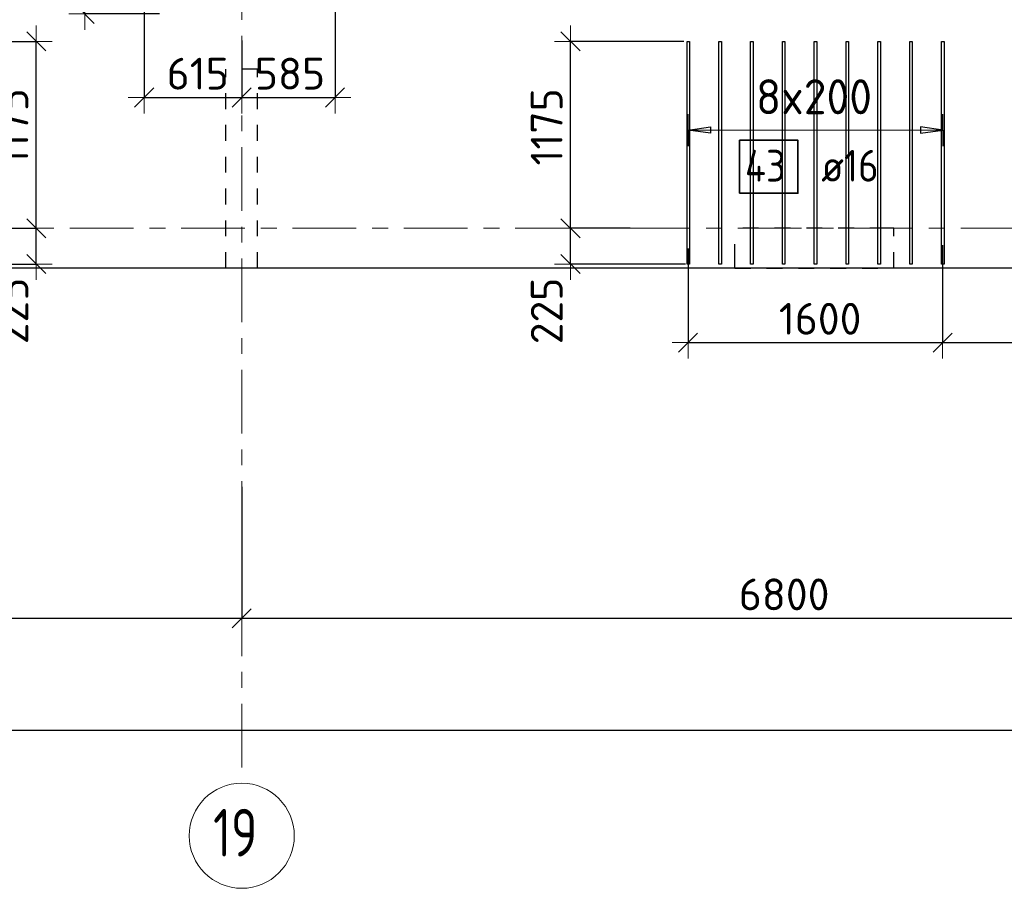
# Model space of a CAD drawing. Header units: metres. Extents: x -38 to 107, y -15 to 21.
# Tile 35 of 133: x 46.75 to 52.94, y -4.15 to 1.31. Entities that reach past the tile are written whole.
import ezdxf

# ---------------------------------------------------------------- set-up
doc = ezdxf.new("R2010")
doc.units = ezdxf.units.M
doc.header["$PDMODE"] = 65
for name, pattern in [('______11', [0.5, 0.4, -0.05, 0, -0.05]), ('______2', [0.0405, 0.03, -0.0105]), ('______5', [1.1, 0.8, -0.1, 0.1, -0.1])]:
    doc.linetypes.add(name, pattern=pattern)
for name, color, linetype, lineweight in [('XR$2$Осевая линия (1)', 7, '______5', 13), ('XR$2$Размерная линия (1)', 7, 'Continuous', 13), ('XR$4$Перекрытие (1)', 7, 'Continuous', 35), ('XR$4$Размерная линия (1)', 7, 'Continuous', 13)]:
    doc.layers.add(name, color=color, linetype=linetype, lineweight=lineweight)
doc.layers.add('XR$4$Арм.стержн.Доп. Арм. верхн.зоны У', color=7, linetype='Continuous', lineweight=35, true_color=0x739641)
doc.layers.add('XR$6$Стена_ бетон несущ.', color=7, linetype='Continuous', lineweight=70, true_color=0xb4b496)
doc.styles.add('ISOCPEUR', font='txt')
doc.dimstyles.new('DIMSTYLE_3', dxfattribs={"dimtxt": 0.2, "dimasz": 0.2, "dimexe": 0, "dimexo": 0, "dimgap": 0.1, "dimtad": 2, "dimdec": 0, "dimlfac": 1000, "dimrnd": 5, "dimzin": 12, "dimdsep": 46, "dimtxsty": 'ISOCPEUR', "dimblk1": 'ALL_ML_STRICH', "dimblk2": 'ALL_ML_STRICH', "dimsah": 1, "dimcen": 0, "dimclrd": 7, "dimclre": 256, "dimclrt": 7, "dimadec": 0, "dimazin": 0, "dimtfac": 1, "dimtdec": 0, "dimtix": 1, "dimtmove": 2, "dimatfit": 3, "dimfxl": 0, "dimtzin": 0, "dimlwd": 0, "dimlwe": -3, "dimarcsym": 0})
doc.dimstyles.new('DIMSTYLE_33', dxfattribs={"dimtxt": 0.2, "dimasz": 0.2, "dimexe": 0, "dimexo": 0, "dimgap": 0.1, "dimtad": 2, "dimdec": 0, "dimlfac": 1000, "dimrnd": 5, "dimzin": 12, "dimdsep": 46, "dimtxsty": 'ISOCPEUR', "dimblk1": 'ALL_ML_STRICH', "dimblk2": 'ALL_ML_STRICH', "dimsah": 1, "dimcen": 0, "dimclrd": 7, "dimclre": 256, "dimclrt": 7, "dimadec": 0, "dimazin": 0, "dimtfac": 1, "dimtdec": 0, "dimtix": 1, "dimtmove": 2, "dimatfit": 3, "dimfxl": 0, "dimtvp": 1.2, "dimtzin": 0, "dimlwd": 0, "dimlwe": -3, "dimarcsym": 0})

# ---------------------------------------------------------------- blocks, each defined once
blk = doc.blocks.new('ALL_ML_STRICH')
at = {"color": 0, "linetype": 'ByBlock', "lineweight": -2}
for p, q in [((0, -0.5), (0, 0.5)), ((-1, 0), (0.5, 0)), ((-0.3, -0.3), (0.3, 0.3))]:
    blk.add_line(p, q, dxfattribs=at)
blk = doc.blocks.new('*D12')
at = {"layer": 'DEFPOINTS', "color": 7, "linetype": 'Continuous', "lineweight": 13, "transparency": 33554687}
for p in [(0.5, -3.1033), (0.5, -3.1563), (61.6, -3.1401)]:
    blk.add_point(p, dxfattribs=at)
at = {"layer": 'XR$2$Размерная линия (1)', "color": 9, "linetype": 'Continuous', "lineweight": -2, "true_color": 0xc7c7c7, "transparency": 33554687}
for p, q in [((0.5, -3.1233), (0.5, -3.1563)), ((61.6, -3.1563), (61.6, -3.1563))]:
    blk.add_line(p, q, dxfattribs=at)
at = {"layer": 'XR$2$Размерная линия (1)', "color": 7, "linetype": 'Continuous', "lineweight": -2, "transparency": 33554687}
blk.add_line((0.5, -3.1563), (61.6, -3.1563), dxfattribs=at)
at = {"layer": 'XR$2$Размерная линия (1)', "color": 7, "linetype": 'Continuous', "lineweight": 13, "transparency": 33554687, "xscale": 0.2, "yscale": 0.2, "zscale": 0.2, "rotation": 180}
blk.add_blockref('ALL_ML_STRICH', (0.5, -3.1563), dxfattribs=at)
at = {"layer": 'XR$2$Размерная линия (1)', "color": 7, "linetype": 'Continuous', "lineweight": 13, "transparency": 33554687, "xscale": 0.2, "yscale": 0.2, "zscale": 0.2}
blk.add_blockref('ALL_ML_STRICH', (61.6, -3.1563), dxfattribs=at)
at = {"layer": 'XR$2$Размерная линия (1)', "color": 7, "linetype": 'Continuous', "lineweight": 13, "transparency": 33554687, "insert": (31.1, -3.0063), "char_height": 0.2, "width": 1, "attachment_point": 5, "style": 'ISOCPEUR'}
blk.add_mtext('\\A1;{61100}', dxfattribs=at)
blk = doc.blocks.new('*D23')
at = {"layer": 'DEFPOINTS', "color": 7, "linetype": 'Continuous', "lineweight": 13, "transparency": 33554687}
for p in [(41.45, -1.5748), (48.15, -1.6059), (41.45, -2.452)]:
    blk.add_point(p, dxfattribs=at)
at = {"layer": 'XR$2$Размерная линия (1)', "color": 9, "linetype": 'Continuous', "lineweight": -2, "true_color": 0xc7c7c7, "transparency": 33554687}
for p, q in [((41.45, -1.5948), (41.45, -2.452)), ((48.15, -1.6259), (48.15, -2.452))]:
    blk.add_line(p, q, dxfattribs=at)
at = {"layer": 'XR$2$Размерная линия (1)', "color": 7, "linetype": 'Continuous', "lineweight": -2, "transparency": 33554687}
blk.add_line((41.45, -2.452), (48.15, -2.452), dxfattribs=at)
at = {"layer": 'XR$2$Размерная линия (1)', "color": 7, "linetype": 'Continuous', "lineweight": 13, "transparency": 33554687, "xscale": 0.2, "yscale": 0.2, "zscale": 0.2, "rotation": 180}
blk.add_blockref('ALL_ML_STRICH', (41.45, -2.452), dxfattribs=at)
at = {"layer": 'XR$2$Размерная линия (1)', "color": 7, "linetype": 'Continuous', "lineweight": 13, "transparency": 33554687, "xscale": 0.2, "yscale": 0.2, "zscale": 0.2}
blk.add_blockref('ALL_ML_STRICH', (48.15, -2.452), dxfattribs=at)
at = {"layer": 'XR$2$Размерная линия (1)', "color": 7, "linetype": 'Continuous', "lineweight": 13, "transparency": 33554687, "insert": (44.81, -2.302), "char_height": 0.2, "width": 0.8, "attachment_point": 5, "style": 'ISOCPEUR'}
blk.add_mtext('\\A1;{6700}', dxfattribs=at)
blk = doc.blocks.new('*D24')
at = {"layer": 'DEFPOINTS', "color": 7, "linetype": 'Continuous', "lineweight": 13, "transparency": 33554687}
for p in [(54.95, -1.4027), (48.15, -1.6059), (48.15, -2.452)]:
    blk.add_point(p, dxfattribs=at)
at = {"layer": 'XR$2$Размерная линия (1)', "color": 9, "linetype": 'Continuous', "lineweight": -2, "true_color": 0xc7c7c7, "transparency": 33554687}
for p, q in [((54.95, -1.4227), (54.95, -2.452)), ((48.15, -1.6259), (48.15, -2.452))]:
    blk.add_line(p, q, dxfattribs=at)
at = {"layer": 'XR$2$Размерная линия (1)', "color": 7, "linetype": 'Continuous', "lineweight": -2, "transparency": 33554687}
blk.add_line((48.15, -2.452), (54.95, -2.452), dxfattribs=at)
at = {"layer": 'XR$2$Размерная линия (1)', "color": 7, "linetype": 'Continuous', "lineweight": 13, "transparency": 33554687, "xscale": 0.2, "yscale": 0.2, "zscale": 0.2, "rotation": 180}
blk.add_blockref('ALL_ML_STRICH', (48.15, -2.452), dxfattribs=at)
at = {"layer": 'XR$2$Размерная линия (1)', "color": 7, "linetype": 'Continuous', "lineweight": 13, "transparency": 33554687, "xscale": 0.2, "yscale": 0.2, "zscale": 0.2}
blk.add_blockref('ALL_ML_STRICH', (54.95, -2.452), dxfattribs=at)
at = {"layer": 'XR$2$Размерная линия (1)', "color": 7, "linetype": 'Continuous', "lineweight": 13, "transparency": 33554687, "insert": (51.56, -2.302), "char_height": 0.2, "width": 0.8, "attachment_point": 5, "style": 'ISOCPEUR'}
blk.add_mtext('\\A1;{6800}', dxfattribs=at)
blk = doc.blocks.new('*D494')
at = {"layer": 'DEFPOINTS', "color": 7, "linetype": 'Continuous', "lineweight": 13, "transparency": 33554687}
for p in [(50.9564, -0.1072), (52.5564, -0.0869), (50.9564, -0.7189)]:
    blk.add_point(p, dxfattribs=at)
at = {"layer": 'XR$4$Размерная линия (1)', "color": 9, "linetype": 'Continuous', "lineweight": -2, "true_color": 0xc7c7c7, "transparency": 33554687}
for p, q in [((52.5564, -0.1069), (52.5564, -0.7189)), ((50.9564, -0.1272), (50.9564, -0.7189))]:
    blk.add_line(p, q, dxfattribs=at)
at = {"layer": 'XR$4$Размерная линия (1)', "color": 7, "linetype": 'Continuous', "lineweight": -2, "transparency": 33554687}
blk.add_line((50.9564, -0.7189), (52.5564, -0.7189), dxfattribs=at)
at = {"layer": 'XR$4$Размерная линия (1)', "color": 7, "linetype": 'Continuous', "lineweight": 13, "transparency": 33554687, "xscale": 0.2, "yscale": 0.2, "zscale": 0.2, "rotation": 180}
blk.add_blockref('ALL_ML_STRICH', (50.9564, -0.7189), dxfattribs=at)
at = {"layer": 'XR$4$Размерная линия (1)', "color": 7, "linetype": 'Continuous', "lineweight": 13, "transparency": 33554687, "xscale": 0.2, "yscale": 0.2, "zscale": 0.2}
blk.add_blockref('ALL_ML_STRICH', (52.5564, -0.7189), dxfattribs=at)
at = {"layer": 'XR$4$Размерная линия (1)', "color": 7, "linetype": 'Continuous', "lineweight": 13, "transparency": 33554687, "insert": (51.7864, -0.5689), "char_height": 0.2, "width": 0.8, "attachment_point": 5, "style": 'ISOCPEUR'}
blk.add_mtext('\\A1;{1600}', dxfattribs=at)
blk = doc.blocks.new('*D495')
at = {"layer": 'DEFPOINTS', "color": 7, "linetype": 'Continuous', "lineweight": 13, "transparency": 33554687}
for p in [(52.5564, -0.0869), (54.95, -0.6276), (52.5564, -0.7189)]:
    blk.add_point(p, dxfattribs=at)
at = {"layer": 'XR$4$Размерная линия (1)', "color": 9, "linetype": 'Continuous', "lineweight": -2, "true_color": 0xc7c7c7, "transparency": 33554687}
for p, q in [((52.5564, -0.1069), (52.5564, -0.7189)), ((54.95, -0.6476), (54.95, -0.7189))]:
    blk.add_line(p, q, dxfattribs=at)
at = {"layer": 'XR$4$Размерная линия (1)', "color": 7, "linetype": 'Continuous', "lineweight": -2, "transparency": 33554687}
blk.add_line((52.5564, -0.7189), (54.95, -0.7189), dxfattribs=at)
at = {"layer": 'XR$4$Размерная линия (1)', "color": 7, "linetype": 'Continuous', "lineweight": 13, "transparency": 33554687, "xscale": 0.2, "yscale": 0.2, "zscale": 0.2, "rotation": 180}
blk.add_blockref('ALL_ML_STRICH', (52.5564, -0.7189), dxfattribs=at)
at = {"layer": 'XR$4$Размерная линия (1)', "color": 7, "linetype": 'Continuous', "lineweight": 13, "transparency": 33554687, "xscale": 0.2, "yscale": 0.2, "zscale": 0.2}
blk.add_blockref('ALL_ML_STRICH', (54.95, -0.7189), dxfattribs=at)
at = {"layer": 'XR$4$Размерная линия (1)', "color": 7, "linetype": 'Continuous', "lineweight": 13, "transparency": 33554687, "insert": (53.7632, -0.5689), "char_height": 0.2, "width": 0.8, "attachment_point": 5, "style": 'ISOCPEUR'}
blk.add_mtext('\\A1;{2395}', dxfattribs=at)
blk = doc.blocks.new('*D513')
at = {"layer": 'DEFPOINTS', "color": 7, "linetype": 'Continuous', "lineweight": 13, "transparency": 33554687}
for p in [(47.537, 1.3888), (48.15, 1.2006), (47.537, 0.8224)]:
    blk.add_point(p, dxfattribs=at)
at = {"layer": 'XR$4$Размерная линия (1)', "color": 9, "linetype": 'Continuous', "lineweight": -2, "true_color": 0xc7c7c7, "transparency": 33554687}
for p, q in [((47.537, 1.3688), (47.537, 0.8224)), ((48.15, 1.1806), (48.15, 0.8224))]:
    blk.add_line(p, q, dxfattribs=at)
at = {"layer": 'XR$4$Размерная линия (1)', "color": 7, "linetype": 'Continuous', "lineweight": -2, "transparency": 33554687}
blk.add_line((47.537, 0.8224), (48.15, 0.8224), dxfattribs=at)
at = {"layer": 'XR$4$Размерная линия (1)', "color": 7, "linetype": 'Continuous', "lineweight": 13, "transparency": 33554687, "xscale": 0.2, "yscale": 0.2, "zscale": 0.2, "rotation": 180}
blk.add_blockref('ALL_ML_STRICH', (47.537, 0.8224), dxfattribs=at)
at = {"layer": 'XR$4$Размерная линия (1)', "color": 7, "linetype": 'Continuous', "lineweight": 13, "transparency": 33554687, "xscale": 0.2, "yscale": 0.2, "zscale": 0.2}
blk.add_blockref('ALL_ML_STRICH', (48.15, 0.8224), dxfattribs=at)
at = {"layer": 'XR$4$Размерная линия (1)', "color": 7, "linetype": 'Continuous', "lineweight": 13, "transparency": 33554687, "insert": (47.8735, 0.9724), "char_height": 0.2, "width": 0.6, "attachment_point": 5, "style": 'ISOCPEUR'}
blk.add_mtext('\\A1;{615}', dxfattribs=at)
blk = doc.blocks.new('*D514')
at = {"layer": 'DEFPOINTS', "color": 7, "linetype": 'Continuous', "lineweight": 13, "transparency": 33554687}
for p in [(48.737, 1.4063), (48.15, 1.2006), (48.15, 0.8224)]:
    blk.add_point(p, dxfattribs=at)
at = {"layer": 'XR$4$Размерная линия (1)', "color": 9, "linetype": 'Continuous', "lineweight": -2, "true_color": 0xc7c7c7, "transparency": 33554687}
for p, q in [((48.737, 1.3863), (48.737, 0.8224)), ((48.15, 1.1806), (48.15, 0.8224))]:
    blk.add_line(p, q, dxfattribs=at)
at = {"layer": 'XR$4$Размерная линия (1)', "color": 7, "linetype": 'Continuous', "lineweight": -2, "transparency": 33554687}
blk.add_line((48.15, 0.8224), (48.737, 0.8224), dxfattribs=at)
at = {"layer": 'XR$4$Размерная линия (1)', "color": 7, "linetype": 'Continuous', "lineweight": 13, "transparency": 33554687, "xscale": 0.2, "yscale": 0.2, "zscale": 0.2, "rotation": 180}
blk.add_blockref('ALL_ML_STRICH', (48.15, 0.8224), dxfattribs=at)
at = {"layer": 'XR$4$Размерная линия (1)', "color": 7, "linetype": 'Continuous', "lineweight": 13, "transparency": 33554687, "xscale": 0.2, "yscale": 0.2, "zscale": 0.2}
blk.add_blockref('ALL_ML_STRICH', (48.737, 0.8224), dxfattribs=at)
at = {"layer": 'XR$4$Размерная линия (1)', "color": 7, "linetype": 'Continuous', "lineweight": 13, "transparency": 33554687, "insert": (48.4535, 0.9724), "char_height": 0.2, "width": 0.6, "attachment_point": 5, "style": 'ISOCPEUR'}
blk.add_mtext('\\A1;{585}', dxfattribs=at)
blk = doc.blocks.new('*D519')
at = {"layer": 'DEFPOINTS', "color": 7, "linetype": 'Continuous', "lineweight": 13, "transparency": 33554687}
for p in [(47.2934, 3.3), (47.1633, 1.3484), (47.6541, 1.3484)]:
    blk.add_point(p, dxfattribs=at)
at = {"layer": 'XR$4$Размерная линия (1)', "color": 9, "linetype": 'Continuous', "lineweight": -2, "true_color": 0xc7c7c7, "transparency": 33554687}
for p, q in [((47.2734, 3.3), (47.1633, 3.3)), ((47.6341, 1.3484), (47.1633, 1.3484))]:
    blk.add_line(p, q, dxfattribs=at)
at = {"layer": 'XR$4$Размерная линия (1)', "color": 7, "linetype": 'Continuous', "lineweight": -2, "transparency": 33554687}
blk.add_line((47.1633, 1.3484), (47.1633, 3.3), dxfattribs=at)
at = {"layer": 'XR$4$Размерная линия (1)', "color": 7, "linetype": 'Continuous', "lineweight": 13, "transparency": 33554687, "xscale": 0.2, "yscale": 0.2, "zscale": 0.2}
for p, rotation in [((47.1633, 3.3), 90), ((47.1633, 1.3484), 270)]:
    blk.add_blockref('ALL_ML_STRICH', p, dxfattribs=dict(at, rotation=rotation))
at = {"layer": 'XR$4$Размерная линия (1)', "color": 7, "linetype": 'Continuous', "lineweight": 13, "transparency": 33554687, "insert": (47.0133, 2.3542), "char_height": 0.2, "width": 0.8, "attachment_point": 5, "rotation": 90, "style": 'ISOCPEUR'}
blk.add_mtext('\\A1;{1950}', dxfattribs=at)
blk = doc.blocks.new('*D599')
at = {"layer": 'DEFPOINTS', "color": 7, "linetype": 'Continuous', "lineweight": 13, "transparency": 33554687}
for p in [(50.613, 0), (50.2172, -0.2248), (50.9602, -0.2248)]:
    blk.add_point(p, dxfattribs=at)
at = {"layer": 'XR$4$Размерная линия (1)', "color": 9, "linetype": 'Continuous', "lineweight": -2, "true_color": 0xc7c7c7, "transparency": 33554687}
for p, q in [((50.593, 0), (50.2172, 0)), ((50.9402, -0.2248), (50.2172, -0.2248))]:
    blk.add_line(p, q, dxfattribs=at)
at = {"layer": 'XR$4$Размерная линия (1)', "color": 7, "linetype": 'Continuous', "lineweight": -2, "transparency": 33554687}
blk.add_line((50.2172, -0.2248), (50.2172, 0), dxfattribs=at)
at = {"layer": 'XR$4$Размерная линия (1)', "color": 7, "linetype": 'Continuous', "lineweight": 13, "transparency": 33554687, "xscale": 0.2, "yscale": 0.2, "zscale": 0.2}
for p, rotation in [((50.2172, 0), 90), ((50.2172, -0.2248), 270)]:
    blk.add_blockref('ALL_ML_STRICH', p, dxfattribs=dict(at, rotation=rotation))
at = {"layer": 'XR$4$Размерная линия (1)', "color": 7, "linetype": 'Continuous', "lineweight": 13, "transparency": 33554687, "insert": (50.0676, -0.5197), "char_height": 0.2, "width": 0.6, "attachment_point": 5, "rotation": 90, "style": 'ISOCPEUR'}
blk.add_mtext('\\A1;{225}', dxfattribs=at)
blk = doc.blocks.new('*D600')
at = {"layer": 'DEFPOINTS', "color": 7, "linetype": 'Continuous', "lineweight": 13, "transparency": 33554687}
for p in [(50.9494, 1.1752), (50.2172, 0), (50.613, 0)]:
    blk.add_point(p, dxfattribs=at)
at = {"layer": 'XR$4$Размерная линия (1)', "color": 9, "linetype": 'Continuous', "lineweight": -2, "true_color": 0xc7c7c7, "transparency": 33554687}
for p, q in [((50.9294, 1.1752), (50.2172, 1.1752)), ((50.593, 0), (50.2172, 0))]:
    blk.add_line(p, q, dxfattribs=at)
at = {"layer": 'XR$4$Размерная линия (1)', "color": 7, "linetype": 'Continuous', "lineweight": -2, "transparency": 33554687}
blk.add_line((50.2172, 0), (50.2172, 1.1752), dxfattribs=at)
at = {"layer": 'XR$4$Размерная линия (1)', "color": 7, "linetype": 'Continuous', "lineweight": 13, "transparency": 33554687, "xscale": 0.2, "yscale": 0.2, "zscale": 0.2}
for p, rotation in [((50.2172, 1.1752), 90), ((50.2172, 0), 270)]:
    blk.add_blockref('ALL_ML_STRICH', p, dxfattribs=dict(at, rotation=rotation))
at = {"layer": 'XR$4$Размерная линия (1)', "color": 7, "linetype": 'Continuous', "lineweight": 13, "transparency": 33554687, "insert": (50.0672, 0.6376), "char_height": 0.2, "width": 0.8, "attachment_point": 5, "rotation": 90, "style": 'ISOCPEUR'}
blk.add_mtext('\\A1;{1175}', dxfattribs=at)
blk = doc.blocks.new('*D601')
at = {"layer": 'DEFPOINTS', "color": 7, "linetype": 'Continuous', "lineweight": 13, "transparency": 33554687}
for p in [(46.4626, 0), (46.1154, -0.2248), (46.8584, -0.2248)]:
    blk.add_point(p, dxfattribs=at)
at = {"layer": 'XR$4$Размерная линия (1)', "color": 9, "linetype": 'Continuous', "lineweight": -2, "true_color": 0xc7c7c7, "transparency": 33554687}
for p, q in [((46.4826, 0), (46.8584, 0)), ((46.1354, -0.2248), (46.8584, -0.2248))]:
    blk.add_line(p, q, dxfattribs=at)
at = {"layer": 'XR$4$Размерная линия (1)', "color": 7, "linetype": 'Continuous', "lineweight": -2, "transparency": 33554687}
blk.add_line((46.8584, -0.2248), (46.8584, 0), dxfattribs=at)
at = {"layer": 'XR$4$Размерная линия (1)', "color": 7, "linetype": 'Continuous', "lineweight": 13, "transparency": 33554687, "xscale": 0.2, "yscale": 0.2, "zscale": 0.2}
for p, rotation in [((46.8584, 0), 90), ((46.8584, -0.2248), 270)]:
    blk.add_blockref('ALL_ML_STRICH', p, dxfattribs=dict(at, rotation=rotation))
at = {"layer": 'XR$4$Размерная линия (1)', "color": 7, "linetype": 'Continuous', "lineweight": 13, "transparency": 33554687, "insert": (46.7088, -0.5197), "char_height": 0.2, "width": 0.6, "attachment_point": 5, "rotation": 90, "style": 'ISOCPEUR'}
blk.add_mtext('\\A1;{225}', dxfattribs=at)
blk = doc.blocks.new('*D602')
at = {"layer": 'DEFPOINTS', "color": 7, "linetype": 'Continuous', "lineweight": 13, "transparency": 33554687}
for p in [(46.0974, 1.1752), (46.4626, 0), (46.8584, 0)]:
    blk.add_point(p, dxfattribs=at)
at = {"layer": 'XR$4$Размерная линия (1)', "color": 9, "linetype": 'Continuous', "lineweight": -2, "true_color": 0xc7c7c7, "transparency": 33554687}
for p, q in [((46.1174, 1.1752), (46.8584, 1.1752)), ((46.4826, 0), (46.8584, 0))]:
    blk.add_line(p, q, dxfattribs=at)
at = {"layer": 'XR$4$Размерная линия (1)', "color": 7, "linetype": 'Continuous', "lineweight": -2, "transparency": 33554687}
blk.add_line((46.8584, 0), (46.8584, 1.1752), dxfattribs=at)
at = {"layer": 'XR$4$Размерная линия (1)', "color": 7, "linetype": 'Continuous', "lineweight": 13, "transparency": 33554687, "xscale": 0.2, "yscale": 0.2, "zscale": 0.2}
for p, rotation in [((46.8584, 1.1752), 90), ((46.8584, 0), 270)]:
    blk.add_blockref('ALL_ML_STRICH', p, dxfattribs=dict(at, rotation=rotation))
at = {"layer": 'XR$4$Размерная линия (1)', "color": 7, "linetype": 'Continuous', "lineweight": 13, "transparency": 33554687, "insert": (46.7084, 0.6376), "char_height": 0.2, "width": 0.8, "attachment_point": 5, "rotation": 90, "style": 'ISOCPEUR'}
blk.add_mtext('\\A1;{1175}', dxfattribs=at)

msp = doc.modelspace()

# ---------------------------------------------------------------- linework, layer by layer
at = {"layer": 'XR$2$Осевая линия (1)', "color": 253, "linetype": '______11', "lineweight": 13, "true_color": 0xa0a0a0, "transparency": 33554687}
for p, q in [((48.15, -3.39), (48.15, 8.13)), ((-2.63, 0), (62.6, 0))]:
    msp.add_line(p, q, dxfattribs=at)
at = {"layer": 'XR$2$Осевая линия (1)', "color": 7, "linetype": 'Continuous', "lineweight": 13, "transparency": 33554687}
msp.add_circle((48.1504, -3.8199), 0.3304, dxfattribs=at)
at = {"layer": 'XR$4$Арм.стержн.Доп. Арм. верхн.зоны У', "color": 253, "linetype": 'Continuous', "lineweight": -3, "true_color": 0xa0a0a0, "transparency": 33554687}
for p, q in [((50.9574, 0.6172), (50.9574, 0.7172)), ((52.5574, 0.6172), (52.5574, 0.7172)), ((50.9574, 0.6172), (50.9574, 0.5172)), ((52.5574, 0.6172), (52.5574, 0.5172))]:
    msp.add_line(p, q, dxfattribs=at)
at = {"layer": 'XR$4$Арм.стержн.Доп. Арм. верхн.зоны У', "color": 7, "linetype": 'Continuous', "lineweight": 25, "transparency": 33554687}
for p, q in [((50.9574, 0.6172), (51.0974, 0.6372)), ((51.0974, 0.6372), (51.0974, 0.5972)), ((52.5574, 0.6172), (52.4174, 0.6372)), ((52.4174, 0.6372), (52.4174, 0.5972)), ((51.0974, 0.5972), (50.9574, 0.6172)), ((52.4174, 0.5972), (52.5574, 0.6172))]:
    msp.add_line(p, q, dxfattribs=at)
at = {"layer": 'XR$4$Арм.стержн.Доп. Арм. верхн.зоны У', "color": 7, "linetype": 'Continuous', "lineweight": 13, "transparency": 33554687}
for p, q in [((50.9574, 0.6172), (50.9574, 0.6172)), ((52.5574, 0.6172), (52.5574, 0.6172))]:
    msp.add_line(p, q, dxfattribs=at)
at = {"layer": 'XR$4$Арм.стержн.Доп. Арм. верхн.зоны У', "color": 7, "linetype": 'Continuous', "lineweight": 25, "transparency": 33554687}
for points in [[(50.9494, -0.2248), (50.9494, 1.1752), (50.9654, 1.1752), (50.9654, -0.2248), (50.9494, -0.2248)], [(51.1494, -0.2248), (51.1494, 1.1752), (51.1654, 1.1752), (51.1654, -0.2248), (51.1494, -0.2248)], [(51.3494, -0.2248), (51.3494, 1.1752), (51.3654, 1.1752), (51.3654, -0.2248), (51.3494, -0.2248)], [(51.5494, -0.2248), (51.5494, 1.1752), (51.5654, 1.1752), (51.5654, -0.2248), (51.5494, -0.2248)], [(51.7494, -0.2248), (51.7494, 1.1752), (51.7654, 1.1752), (51.7654, -0.2248), (51.7494, -0.2248)], [(51.9494, -0.2248), (51.9494, 1.1752), (51.9654, 1.1752), (51.9654, -0.2248), (51.9494, -0.2248)], [(52.1494, -0.2248), (52.1494, 1.1752), (52.1654, 1.1752), (52.1654, -0.2248), (52.1494, -0.2248)], [(52.3494, -0.2248), (52.3494, 1.1752), (52.3654, 1.1752), (52.3654, -0.2248), (52.3494, -0.2248)], [(52.5494, -0.2248), (52.5494, 1.1752), (52.5654, 1.1752), (52.5654, -0.2248), (52.5494, -0.2248)]]:
    msp.add_lwpolyline(points, dxfattribs=at)
at = {"layer": 'XR$4$Арм.стержн.Доп. Арм. верхн.зоны У', "color": 7, "linetype": 'Continuous', "lineweight": 13, "transparency": 33554687}
msp.add_lwpolyline([(50.9574, 0.6172), (51.1844, 0.6172), (51.1844, 0.6172), (52.5574, 0.6172)], dxfattribs=at)
at = {"layer": 'XR$4$Арм.стержн.Доп. Арм. верхн.зоны У', "color": 7, "linetype": 'Continuous', "lineweight": 35, "transparency": 33554687}
msp.add_lwpolyline([(51.2803, 0.2201), (51.6469, 0.2201), (51.6469, 0.5534), (51.2803, 0.5534), (51.2803, 0.2201)], dxfattribs=at)
at = {"layer": 'XR$4$Перекрытие (1)', "color": 7, "linetype": 'Continuous', "lineweight": 25, "transparency": 33554687}
msp.add_line((61.85, -0.2498), (32.725, -0.2498), dxfattribs=at)
at = {"layer": 'XR$6$Стена_ бетон несущ.', "color": 253, "linetype": '______2', "lineweight": -3, "true_color": 0xa0a0a0, "transparency": 33554687}
for p, q in [((48.25, 1), (48.05, 1)), ((48.05, -0.25), (48.05, 1)), ((48.25, -0.25), (48.25, 1)), ((51.2497, -0.2), (51.2497, 0)), ((52.1998, 0), (51.2497, 0)), ((52.25, 0), (52.1998, 0)), ((52.25, -0.25), (52.25, 0)), ((51.2497, -0.25), (51.2497, -0.2)), ((48.25, -0.25), (48.05, -0.25)), ((51.2497, -0.25), (52.25, -0.25))]:
    msp.add_line(p, q, dxfattribs=at)

# ---------------------------------------------------------------- texts
at = {"layer": 'XR$2$Осевая линия (1)', "color": 7, "linetype": 'Continuous', "lineweight": 13, "transparency": 33554687, "insert": (47.9704, -3.9504), "char_height": 0.3, "width": 0.472281, "attachment_point": 7, "style": 'ISOCPEUR'}
msp.add_mtext('\\W0.75;19', dxfattribs=at)
at = {"layer": 'XR$4$Арм.стержн.Доп. Арм. верхн.зоны У', "color": 7, "linetype": 'Continuous', "lineweight": 13, "transparency": 33554687, "insert": (51.3834, 0.7172), "char_height": 0.22, "width": 0.873359, "attachment_point": 7, "style": 'ISOCPEUR'}
msp.add_mtext('\\W0.95;8x200', dxfattribs=at)
at = {"layer": 'XR$4$Арм.стержн.Доп. Арм. верхн.зоны У', "color": 7, "linetype": 'Continuous', "lineweight": 25, "transparency": 33554687, "char_height": 0.2, "attachment_point": 7, "style": 'ISOCPEUR'}
for s, insert, width in [('\\W0.88;43', (51.3136, 0.2934), 0.387995), ('\\W0.89; ø16 ', (51.6803, 0.2934), 0.749105)]:
    msp.add_mtext(s, dxfattribs=dict(at, insert=insert, width=width))

# ---------------------------------------------------------------- dimensions: what is measured, and where the dimension line sits
at = {"layer": 'XR$2$Размерная линия (1)', "color": 7, "linetype": 'Continuous', "lineweight": 13, "transparency": 33554687}
for base, p1, p2, picture, middle in [((54.95, -2.452), (48.15, -1.6259), (54.95, -1.4227), '*D24', (51.56, -2.302)), ((48.15, -2.452), (41.45, -1.5948), (48.15, -1.6259), '*D23', (44.81, -2.302)), ((61.6, -3.1563), (0.5, -3.1233), (61.6, -3.1563), '*D12', (31.1, -3.0063))]:
    dim = msp.add_linear_dim(base=base, p1=p1, p2=p2, dimstyle='DIMSTYLE_3', override={"dimpost": '<>', "dimclrd": 7, "dimclre": 9, "dimclrt": 7, "dimlwd": 0, "dimlwe": 65533}, dxfattribs=at)
    dim.commit()
    dim.dimension.update_dxf_attribs({"geometry": picture, "text_midpoint": middle, "dimtype": 160})
at = {"layer": 'XR$4$Размерная линия (1)', "color": 7, "linetype": 'Continuous', "lineweight": 13, "transparency": 33554687}
for base, p1, p2, dimstyle, picture, middle in [((47.1633, 3.3), (47.6341, 1.3484), (47.2734, 3.3), 'DIMSTYLE_3', '*D519', (47.0133, 2.3542)), ((46.8584, 1.1752), (46.4826, 0), (46.1174, 1.1752), 'DIMSTYLE_3', '*D602', (46.7084, 0.6376)), ((50.2172, 1.1752), (50.593, 0), (50.9294, 1.1752), 'DIMSTYLE_3', '*D600', (50.0672, 0.6376)), ((46.8584, 0), (46.1354, -0.2248), (46.4826, 0), 'DIMSTYLE_33', '*D601', (46.7088, -0.5197)), ((50.2172, 0), (50.9402, -0.2248), (50.593, 0), 'DIMSTYLE_33', '*D599', (50.0676, -0.5197))]:
    dim = msp.add_linear_dim(base=base, p1=p1, p2=p2, angle=90, dimstyle=dimstyle, override={"dimpost": '<>', "dimclrd": 7, "dimclre": 9, "dimclrt": 7, "dimlwd": 0, "dimlwe": 65533}, dxfattribs=at)
    dim.commit()
    dim.dimension.update_dxf_attribs({"geometry": picture, "text_midpoint": middle, "dimtype": 160})
for base, p1, p2, picture, middle in [((48.15, 0.8224), (47.537, 1.3688), (48.15, 1.1806), '*D513', (47.8735, 0.9724)), ((48.737, 0.8224), (48.15, 1.1806), (48.737, 1.3863), '*D514', (48.4535, 0.9724)), ((52.5564, -0.7189), (50.9564, -0.1272), (52.5564, -0.1069), '*D494', (51.7864, -0.5689)), ((54.95, -0.7189), (52.5564, -0.1069), (54.95, -0.6476), '*D495', (53.7632, -0.5689))]:
    dim = msp.add_linear_dim(base=base, p1=p1, p2=p2, dimstyle='DIMSTYLE_3', override={"dimpost": '<>', "dimclrd": 7, "dimclre": 9, "dimclrt": 7, "dimlwd": 0, "dimlwe": 65533}, dxfattribs=at)
    dim.commit()
    dim.dimension.update_dxf_attribs({"geometry": picture, "text_midpoint": middle, "dimtype": 160})

doc.saveas('drawing.dxf')
